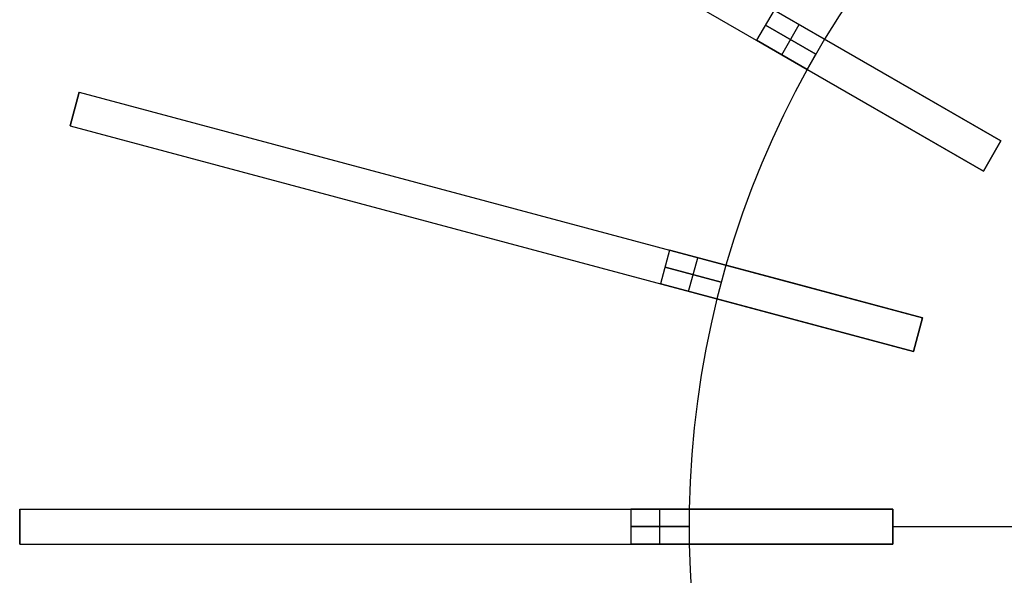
# Model space of a CAD drawing. Header units: millimetres. Extents: x 175 to 1285, y -2355 to -1245.
# Tile 6 of 20: x 175 to 513, y -1817 to -1626. Entities that reach past the tile are written whole.
import ezdxf

# ---------------------------------------------------------------- set-up
doc = ezdxf.new("R2010")
doc.units = ezdxf.units.MM

msp = doc.modelspace()

# ---------------------------------------------------------------- linework, layer by layer
for points in [[(252.36, -1517.3), (512.16, -1667.3)], [(246.36, -1527.7), (506.16, -1677.7)], [(495.99, -1574.47), (489.96, -1580.9), (484.04, -1587.56), (478.25, -1594.46), (472.6, -1601.58), (467.09, -1608.94), (461.75, -1616.52), (456.58, -1624.32), (451.59, -1632.33)], [(495.99, -1574.47), (489.96, -1580.9), (484.04, -1587.56), (478.25, -1594.46), (472.6, -1601.58), (467.09, -1608.94), (461.75, -1616.52), (456.58, -1624.32), (451.59, -1632.33)], [(495.99, -1574.47), (489.96, -1580.9), (484.04, -1587.56), (478.25, -1594.46), (472.6, -1601.58), (467.09, -1608.94), (461.75, -1616.52), (456.58, -1624.32), (451.59, -1632.33)], [(495.99, -1574.47), (489.96, -1580.9), (484.04, -1587.56), (478.25, -1594.46), (472.6, -1601.58), (467.09, -1608.94), (461.75, -1616.52), (456.58, -1624.32), (451.59, -1632.33)], [(495.99, -1574.47), (489.96, -1580.9), (484.04, -1587.56), (478.25, -1594.46), (472.6, -1601.58), (467.09, -1608.94), (461.75, -1616.52), (456.58, -1624.32), (451.59, -1632.33)], [(495.99, -1574.47), (489.96, -1580.9), (484.04, -1587.56), (478.25, -1594.46), (472.6, -1601.58), (467.09, -1608.94), (461.75, -1616.52), (456.58, -1624.32), (451.59, -1632.33)], [(434.22, -1622.3), (428.22, -1632.7)], [(434.22, -1622.3), (428.22, -1632.7)], [(451.54, -1632.3), (434.22, -1622.3)], [(434.22, -1622.3), (451.54, -1632.3)], [(436.88, -1637.7), (442.88, -1627.3)], [(436.88, -1637.7), (442.88, -1627.3)], [(431.22, -1627.5), (448.54, -1637.5)], [(448.54, -1637.5), (431.22, -1627.5)], [(428.22, -1632.7), (445.54, -1642.7)], [(445.54, -1642.7), (428.22, -1632.7)], [(451.54, -1632.3), (445.54, -1642.7)], [(451.54, -1632.3), (445.54, -1642.7)], [(468.86, -1642.3), (451.59, -1632.33)], [(451.59, -1632.33), (468.86, -1642.3)], [(468.86, -1642.3), (451.59, -1632.33)], [(451.59, -1632.33), (468.86, -1642.3)], [(445.54, -1642.7), (448.54, -1637.5)], [(445.59, -1642.72), (441.43, -1650.49), (437.44, -1658.46), (433.63, -1666.62), (430.01, -1674.96), (426.6, -1683.49), (423.4, -1692.2), (420.42, -1701.07), (417.68, -1710.1)], [(445.59, -1642.72), (441.43, -1650.49), (437.44, -1658.46), (433.63, -1666.62), (430.01, -1674.96), (426.6, -1683.49), (423.4, -1692.2), (420.42, -1701.07), (417.68, -1710.1)], [(445.59, -1642.72), (441.43, -1650.49), (437.44, -1658.46), (433.63, -1666.62), (430.01, -1674.96), (426.6, -1683.49), (423.4, -1692.2), (420.42, -1701.07), (417.68, -1710.1)], [(445.59, -1642.72), (441.43, -1650.49), (437.44, -1658.46), (433.63, -1666.62), (430.01, -1674.96), (426.6, -1683.49), (423.4, -1692.2), (420.42, -1701.07), (417.68, -1710.1)], [(445.59, -1642.72), (441.43, -1650.49), (437.44, -1658.46), (433.63, -1666.62), (430.01, -1674.96), (426.6, -1683.49), (423.4, -1692.2), (420.42, -1701.07), (417.68, -1710.1)], [(445.59, -1642.72), (441.43, -1650.49), (437.44, -1658.46), (433.63, -1666.62), (430.01, -1674.96), (426.6, -1683.49), (423.4, -1692.2), (420.42, -1701.07), (417.68, -1710.1)], [(445.59, -1642.72), (462.86, -1652.7)], [(462.86, -1652.7), (445.59, -1642.72)], [(445.59, -1642.72), (462.86, -1652.7)], [(462.86, -1652.7), (445.59, -1642.72)], [(512.16, -1667.3), (468.86, -1642.3)], [(468.86, -1642.3), (512.16, -1667.3)], [(512.16, -1667.3), (468.86, -1642.3)], [(468.86, -1642.3), (512.16, -1667.3)], [(195.46, -1650.56), (192.36, -1662.15)], [(195.46, -1650.56), (192.36, -1662.15)], [(192.36, -1662.15), (195.46, -1650.56)], [(195.46, -1650.56), (485.24, -1728.21)], [(462.86, -1652.7), (506.16, -1677.7)], [(506.16, -1677.7), (462.86, -1652.7)], [(462.86, -1652.7), (506.16, -1677.7)], [(506.16, -1677.7), (462.86, -1652.7)], [(192.36, -1662.15), (482.14, -1739.8)], [(506.16, -1677.7), (512.16, -1667.3)], [(512.16, -1667.3), (506.16, -1677.7)], [(512.16, -1667.3), (506.16, -1677.7)], [(512.16, -1667.3), (506.16, -1677.7)], [(506.16, -1677.7), (512.16, -1667.3)], [(506.16, -1677.7), (512.16, -1667.3)], [(398.31, -1704.91), (395.2, -1716.5)], [(398.31, -1704.91), (395.2, -1716.5)], [(417.63, -1710.09), (398.31, -1704.91)], [(398.31, -1704.91), (417.63, -1710.09)], [(404.86, -1719.09), (407.97, -1707.5)], [(404.86, -1719.09), (407.97, -1707.5)], [(396.76, -1710.71), (416.07, -1715.88)], [(416.07, -1715.88), (396.76, -1710.71)], [(417.63, -1710.09), (414.52, -1721.68)], [(417.63, -1710.09), (414.52, -1721.68)], [(436.95, -1715.26), (417.68, -1710.1)], [(417.68, -1710.1), (436.95, -1715.26)], [(436.95, -1715.26), (417.68, -1710.1)], [(417.68, -1710.1), (436.95, -1715.26)], [(485.24, -1728.21), (436.95, -1715.26)], [(436.95, -1715.26), (485.24, -1728.21)], [(485.24, -1728.21), (436.95, -1715.26)], [(436.95, -1715.26), (485.24, -1728.21)], [(395.2, -1716.5), (414.52, -1721.68)], [(414.52, -1721.68), (395.2, -1716.5)], [(414.57, -1721.69), (412.57, -1730.28), (410.78, -1739), (409.21, -1747.87), (407.87, -1756.87), (406.78, -1765.99), (405.95, -1775.22), (405.37, -1784.56), (405.06, -1794)], [(414.57, -1721.69), (412.57, -1730.28), (410.78, -1739), (409.21, -1747.87), (407.87, -1756.87), (406.78, -1765.99), (405.95, -1775.22), (405.37, -1784.56), (405.06, -1794)], [(414.57, -1721.69), (412.57, -1730.28), (410.78, -1739), (409.21, -1747.87), (407.87, -1756.87), (406.78, -1765.99), (405.95, -1775.22), (405.37, -1784.56), (405.06, -1794)], [(414.57, -1721.69), (412.57, -1730.28), (410.78, -1739), (409.21, -1747.87), (407.87, -1756.87), (406.78, -1765.99), (405.95, -1775.22), (405.37, -1784.56), (405.06, -1794)], [(414.57, -1721.69), (412.57, -1730.28), (410.78, -1739), (409.21, -1747.87), (407.87, -1756.87), (406.78, -1765.99), (405.95, -1775.22), (405.37, -1784.56), (405.06, -1794)], [(414.57, -1721.69), (412.57, -1730.28), (410.78, -1739), (409.21, -1747.87), (407.87, -1756.87), (406.78, -1765.99), (405.95, -1775.22), (405.37, -1784.56), (405.06, -1794)], [(414.57, -1721.69), (433.84, -1726.86)], [(433.84, -1726.86), (414.57, -1721.69)], [(414.57, -1721.69), (433.84, -1726.86)], [(433.84, -1726.86), (414.57, -1721.69)], [(433.84, -1726.86), (482.14, -1739.8)], [(482.14, -1739.8), (433.84, -1726.86)], [(433.84, -1726.86), (482.14, -1739.8)], [(482.14, -1739.8), (433.84, -1726.86)], [(482.14, -1739.8), (485.24, -1728.21)], [(485.24, -1728.21), (482.14, -1739.8)], [(485.24, -1728.21), (482.14, -1739.8)], [(485.24, -1728.21), (482.14, -1739.8)], [(482.14, -1739.8), (485.24, -1728.21)], [(175, -1794), (175, -1806)], [(175, -1794), (175, -1806)], [(175, -1806), (175, -1794)], [(175, -1794), (475, -1794)], [(405, -1794), (385, -1794)], [(385, -1794), (385, -1806)], [(385, -1794), (385, -1806)], [(385, -1794), (405, -1794)], [(395, -1806), (395, -1794)], [(395, -1806), (395, -1794)], [(405, -1794), (405, -1806)], [(405, -1794), (405, -1806)], [(425, -1794), (405.06, -1794)], [(405.06, -1794), (425, -1794)], [(425, -1794), (405.06, -1794)], [(405.06, -1794), (425, -1794)], [(475, -1794), (425, -1794)], [(425, -1794), (475, -1794)], [(475, -1794), (425, -1794)], [(425, -1794), (475, -1794)], [(475, -1806), (475, -1794)], [(475, -1794), (475, -1806)], [(475, -1794), (475, -1806)], [(475, -1794), (475, -1806)], [(475, -1806), (475, -1794)], [(385, -1800), (405, -1800)], [(405, -1800), (385, -1800)], [(475, -1800), (513.33, -1800)], [(475, -1800), (690, -1800)], [(475, -1800), (513.33, -1800)], [(475, -1800), (690, -1800)], [(175, -1806), (475, -1806)], [(385, -1806), (405, -1806)], [(405, -1806), (385, -1806)], [(405.06, -1806), (405.34, -1814.81), (405.87, -1823.7), (406.65, -1832.67), (407.69, -1841.71), (408.99, -1850.8), (410.58, -1859.94), (412.43, -1869.11), (414.57, -1878.31)], [(405.06, -1806), (405.34, -1814.81), (405.87, -1823.7), (406.65, -1832.67), (407.69, -1841.71), (408.99, -1850.8), (410.58, -1859.94), (412.43, -1869.11), (414.57, -1878.31)], [(405.06, -1806), (425, -1806)], [(425, -1806), (405.06, -1806)], [(405.06, -1806), (405.34, -1814.81), (405.87, -1823.7), (406.65, -1832.67), (407.69, -1841.71), (408.99, -1850.8), (410.58, -1859.94), (412.43, -1869.11), (414.57, -1878.31)], [(405.06, -1806), (405.34, -1814.81), (405.87, -1823.7), (406.65, -1832.67), (407.69, -1841.71), (408.99, -1850.8), (410.58, -1859.94), (412.43, -1869.11), (414.57, -1878.31)], [(405.06, -1806), (425, -1806)], [(425, -1806), (405.06, -1806)], [(405.06, -1806), (405.34, -1814.81), (405.87, -1823.7), (406.65, -1832.67), (407.69, -1841.71), (408.99, -1850.8), (410.58, -1859.94), (412.43, -1869.11), (414.57, -1878.31)], [(405.06, -1806), (405.34, -1814.81), (405.87, -1823.7), (406.65, -1832.67), (407.69, -1841.71), (408.99, -1850.8), (410.58, -1859.94), (412.43, -1869.11), (414.57, -1878.31)], [(425, -1806), (475, -1806)], [(475, -1806), (425, -1806)], [(425, -1806), (475, -1806)], [(475, -1806), (425, -1806)]]:
    msp.add_lwpolyline(points)
at = {"extrusion": (0.5, 0.866025, 4.73223e-16)}
msp.add_lwpolyline([(-977.2, -140.01), (-977.32, -132.84), (-977.69, -125.67), (-978.3, -118.53), (-979.15, -111.41), (-980.25, -104.32), (-981.59, -97.28), (-983.17, -90.28), (-984.99, -83.35), (-987.04, -76.48), (-989.32, -69.68), (-991.84, -62.97), (-994.58, -56.34), (-997.55, -49.81), (-1000.74, -43.39), (-1004.15, -37.08), (-1007.77, -30.89), (-1011.6, -24.83), (-1015.63, -18.9), (-1019.87, -13.12), (-1024.3, -7.48), (-1028.92, -1.99), (-1033.72, 3.33), (-1038.71, 8.49), (-1043.86, 13.47), (-1049.19, 18.27), (-1054.67, 22.89), (-1060.31, 27.32), (-1066.1, 31.56), (-1072.02, 35.59), (-1078.09, 39.42), (-1084.28, 43.04), (-1090.58, 46.45), (-1097.01, 49.64), (-1103.53, 52.61), (-1110.16, 55.35), (-1116.87, 57.87), (-1123.67, 60.16), (-1130.54, 62.21), (-1137.48, 64.02), (-1144.47, 65.6), (-1151.52, 66.94), (-1158.6, 68.04), (-1165.72, 68.89), (-1172.87, 69.51), (-1180.03, 69.87), (-1187.2, 69.99)], dxfattribs=at)
at = {"extrusion": (0.5, 0.866025, 2.53488e-16)}
msp.add_lwpolyline([(-1187.2, -494.01), (-1180.03, -493.88), (-1172.87, -493.52), (-1165.72, -492.9), (-1158.6, -492.05), (-1151.52, -490.95), (-1144.47, -489.61), (-1137.48, -488.03), (-1130.54, -486.22), (-1123.67, -484.17), (-1116.87, -481.88), (-1110.16, -479.36), (-1103.53, -476.62), (-1097.01, -473.65), (-1090.58, -470.46), (-1084.28, -467.05), (-1078.09, -463.43), (-1072.02, -459.6), (-1066.1, -455.57), (-1060.31, -451.33), (-1054.67, -446.9), (-1049.19, -442.28), (-1043.86, -437.48), (-1038.71, -432.5), (-1033.72, -427.34), (-1028.92, -422.02), (-1024.3, -416.53), (-1019.87, -410.89), (-1015.63, -405.11), (-1011.6, -399.18), (-1007.77, -393.12), (-1004.15, -386.93), (-1000.74, -380.62), (-997.55, -374.2), (-994.58, -367.67), (-991.84, -361.04), (-989.32, -354.33), (-987.04, -347.53), (-984.99, -340.66), (-983.17, -333.73), (-981.59, -326.73), (-980.25, -319.69), (-979.15, -312.6), (-978.3, -305.48), (-977.69, -298.34), (-977.32, -291.17), (-977.2, -284.01)], dxfattribs=at)
at = {"extrusion": (0.5, 0.866025, 8.60757e-16)}
msp.add_lwpolyline([(-977.2, -140.01), (-977.32, -132.84), (-977.69, -125.67), (-978.3, -118.53), (-979.15, -111.41), (-980.25, -104.32), (-981.59, -97.28), (-983.17, -90.28), (-984.99, -83.35), (-987.04, -76.48), (-989.32, -69.68), (-991.84, -62.97), (-994.58, -56.34), (-997.55, -49.81), (-1000.74, -43.39), (-1004.15, -37.08), (-1007.77, -30.89), (-1011.6, -24.83), (-1015.63, -18.9), (-1019.87, -13.12), (-1024.3, -7.48), (-1028.92, -1.99), (-1033.72, 3.33), (-1038.71, 8.49), (-1043.86, 13.47), (-1049.19, 18.27), (-1054.67, 22.89), (-1060.31, 27.32), (-1066.1, 31.56), (-1072.02, 35.59), (-1078.09, 39.42), (-1084.28, 43.04), (-1090.58, 46.45), (-1097.01, 49.64), (-1103.53, 52.61), (-1110.16, 55.35), (-1116.87, 57.87), (-1123.67, 60.16), (-1130.54, 62.21), (-1137.48, 64.02), (-1144.47, 65.6), (-1151.52, 66.94), (-1158.6, 68.04), (-1165.72, 68.89), (-1172.87, 69.51), (-1180.03, 69.87), (-1187.2, 69.99)], dxfattribs=at)
at = {"extrusion": (0.5, 0.866025, -9.93561e-15)}
msp.add_lwpolyline([(-1187.2, -494.01), (-1180.03, -493.88), (-1172.87, -493.52), (-1165.72, -492.9), (-1158.6, -492.05), (-1151.52, -490.95), (-1144.47, -489.61), (-1137.48, -488.03), (-1130.54, -486.22), (-1123.67, -484.17), (-1116.87, -481.88), (-1110.16, -479.36), (-1103.53, -476.62), (-1097.01, -473.65), (-1090.58, -470.46), (-1084.28, -467.05), (-1078.09, -463.43), (-1072.02, -459.6), (-1066.1, -455.57), (-1060.31, -451.33), (-1054.67, -446.9), (-1049.19, -442.28), (-1043.86, -437.48), (-1038.71, -432.5), (-1033.72, -427.34), (-1028.92, -422.02), (-1024.3, -416.53), (-1019.87, -410.89), (-1015.63, -405.11), (-1011.6, -399.18), (-1007.77, -393.12), (-1004.15, -386.93), (-1000.74, -380.62), (-997.55, -374.2), (-994.58, -367.67), (-991.84, -361.04), (-989.32, -354.33), (-987.04, -347.53), (-984.99, -340.66), (-983.17, -333.73), (-981.59, -326.73), (-980.25, -319.69), (-979.15, -312.6), (-978.3, -305.48), (-977.69, -298.34), (-977.32, -291.17), (-977.2, -284.01)], dxfattribs=at)
at = {"extrusion": (0.5, 0.866025, -3.94893e-15)}
msp.add_lwpolyline([(-1277.2, -0.01), (-1277.16, 2.38), (-1277.04, 4.77), (-1276.83, 7.15), (-1276.55, 9.53), (-1276.18, 11.89), (-1275.73, 14.24), (-1275.21, 16.57), (-1274.6, 18.88), (-1273.92, 21.17), (-1273.16, 23.44), (-1272.32, 25.67), (-1271.4, 27.88), (-1270.41, 30.06), (-1269.35, 32.2), (-1268.21, 34.3), (-1267.01, 36.37), (-1265.73, 38.39), (-1264.39, 40.36), (-1262.97, 42.29), (-1261.5, 44.17), (-1259.96, 46), (-1258.36, 47.77), (-1256.7, 49.49), (-1254.98, 51.15), (-1253.2, 52.75), (-1251.37, 54.29), (-1249.5, 55.77), (-1247.57, 57.18), (-1245.59, 58.53), (-1243.57, 59.8), (-1241.51, 61.01), (-1239.4, 62.15), (-1237.26, 63.21), (-1235.09, 64.2), (-1232.88, 65.11), (-1230.64, 65.95), (-1228.37, 66.72), (-1226.08, 67.4), (-1223.77, 68), (-1221.44, 68.53), (-1219.09, 68.98), (-1216.73, 69.34), (-1214.36, 69.63), (-1211.98, 69.83), (-1209.59, 69.95), (-1207.2, 69.99)], dxfattribs=at)
at = {"extrusion": (0.5, 0.866025, 3.27677e-15)}
msp.add_lwpolyline([(-1277.2, -424.01), (-1277.16, -426.39), (-1277.04, -428.78), (-1276.83, -431.16), (-1276.55, -433.54), (-1276.18, -435.9), (-1275.73, -438.25), (-1275.21, -440.58), (-1274.6, -442.89), (-1273.92, -445.18), (-1273.16, -447.45), (-1272.32, -449.68), (-1271.4, -451.89), (-1270.41, -454.07), (-1269.35, -456.21), (-1268.21, -458.31), (-1267.01, -460.38), (-1265.73, -462.4), (-1264.39, -464.37), (-1262.97, -466.3), (-1261.5, -468.18), (-1259.96, -470.01), (-1258.36, -471.78), (-1256.7, -473.5), (-1254.98, -475.16), (-1253.2, -476.76), (-1251.37, -478.3), (-1249.5, -479.78), (-1247.57, -481.19), (-1245.59, -482.54), (-1243.57, -483.81), (-1241.51, -485.02), (-1239.4, -486.16), (-1237.26, -487.22), (-1235.09, -488.21), (-1232.88, -489.12), (-1230.64, -489.96), (-1228.37, -490.73), (-1226.08, -491.41), (-1223.77, -492.01), (-1221.44, -492.54), (-1219.09, -492.99), (-1216.73, -493.35), (-1214.36, -493.64), (-1211.98, -493.84), (-1209.59, -493.96), (-1207.2, -494.01)], dxfattribs=at)
at = {"extrusion": (1, 0, 0)}
for points in [[(-1632.33, -424.01), (-1632.33, -412.01)], [(-1632.33, -12.01), (-1632.33, -0.01)], [(-1642.72, -424.01), (-1642.72, -412.01)], [(-1642.72, -12.01), (-1642.72, -0.01)], [(-1650.56, -140.01), (-1650.56, -284.01)], [(-1656.36, -284.01), (-1656.36, -140.01)], [(-1662.15, -284.01), (-1662.15, -140.01)], [(-1667.3, -412.01), (-1667.3, -12.01)], [(-1672.5, -12.01), (-1672.5, -412.01)], [(-1677.7, -12.01), (-1677.7, -412.01)], [(-1689.38, 61.24), (-1689.38, -485.25)], [(-1700.97, 61.24), (-1700.97, -485.25)], [(-1710.1, -424.01), (-1710.1, -412.01)], [(-1710.1, -12.01), (-1710.1, -0.01)], [(-1721.69, -424.01), (-1721.69, -412.01)], [(-1721.69, -12.01), (-1721.69, -0.01)], [(-1728.21, -412.01), (-1728.21, -12.01)], [(-1734, -12.01), (-1734, -412.01)], [(-1739.8, -12.01), (-1739.8, -412.01)], [(-1794, -140.01), (-1794, -284.01)], [(-1794, 61.24), (-1794, -485.25)], [(-1794, -424.01), (-1794, -412.01)], [(-1794, -12.01), (-1794, -0.01)], [(-1794, -412.01), (-1794, -12.01)], [(-1800, -284.01), (-1800, -140.01)], [(-1800, -12.01), (-1800, -412.01)], [(-1800, -424.02), (-1800, -412)], [(-1806, -284.01), (-1806, -140.01)], [(-1806, 61.24), (-1806, -485.25)], [(-1806, -424.01), (-1806, -412.01)], [(-1806, -12.01), (-1806, -0.01)], [(-1806, -12.01), (-1806, -412.01)]]:
    msp.add_lwpolyline(points, dxfattribs=at)
at = {"extrusion": (0.5, 0.866025, 3.12842e-15)}
msp.add_lwpolyline([(-1207.2, 69.99), (-1209.59, 69.95), (-1211.98, 69.83), (-1214.36, 69.63), (-1216.73, 69.34), (-1219.09, 68.98), (-1221.44, 68.53), (-1223.77, 68), (-1226.08, 67.4), (-1228.37, 66.72), (-1230.64, 65.95), (-1232.88, 65.11), (-1235.09, 64.2), (-1237.26, 63.21), (-1239.4, 62.15), (-1241.51, 61.01), (-1243.57, 59.8), (-1245.59, 58.53), (-1247.57, 57.18), (-1249.5, 55.77), (-1251.37, 54.29), (-1253.2, 52.75), (-1254.98, 51.15), (-1256.7, 49.49), (-1258.36, 47.77), (-1259.96, 46), (-1261.5, 44.17), (-1262.97, 42.29), (-1264.39, 40.36), (-1265.73, 38.39), (-1267.01, 36.37), (-1268.21, 34.3), (-1269.35, 32.2), (-1270.41, 30.06), (-1271.4, 27.88), (-1272.32, 25.67), (-1273.16, 23.44), (-1273.92, 21.17), (-1274.6, 18.88), (-1275.21, 16.57), (-1275.73, 14.24), (-1276.18, 11.89), (-1276.55, 9.53), (-1276.83, 7.15), (-1277.04, 4.77), (-1277.16, 2.38), (-1277.2, -0.01)], dxfattribs=at)
at = {"extrusion": (0.5, 0.866025, 2.1385e-15)}
msp.add_lwpolyline([(-1277.2, -424.01), (-1277.16, -426.39), (-1277.04, -428.78), (-1276.83, -431.16), (-1276.55, -433.54), (-1276.18, -435.9), (-1275.73, -438.25), (-1275.21, -440.58), (-1274.6, -442.89), (-1273.92, -445.18), (-1273.16, -447.45), (-1272.32, -449.68), (-1271.4, -451.89), (-1270.41, -454.07), (-1269.35, -456.21), (-1268.21, -458.31), (-1267.01, -460.38), (-1265.73, -462.4), (-1264.39, -464.37), (-1262.97, -466.3), (-1261.5, -468.18), (-1259.96, -470.01), (-1258.36, -471.78), (-1256.7, -473.5), (-1254.98, -475.16), (-1253.2, -476.76), (-1251.37, -478.3), (-1249.5, -479.78), (-1247.57, -481.19), (-1245.59, -482.54), (-1243.57, -483.81), (-1241.51, -485.02), (-1239.4, -486.16), (-1237.26, -487.22), (-1235.09, -488.21), (-1232.88, -489.12), (-1230.64, -489.96), (-1228.37, -490.73), (-1226.08, -491.41), (-1223.77, -492.01), (-1221.44, -492.54), (-1219.09, -492.99), (-1216.73, -493.35), (-1214.36, -493.64), (-1211.98, -493.84), (-1209.59, -493.96), (-1207.2, -494.01)], dxfattribs=at)
at = {"extrusion": (0.5, 0.866025, -1.8179e-15)}
msp.add_lwpolyline([(-1207.2, 69.99), (-1209.59, 69.95), (-1211.98, 69.83), (-1214.36, 69.63), (-1216.73, 69.34), (-1219.09, 68.98), (-1221.44, 68.53), (-1223.77, 68), (-1226.08, 67.4), (-1228.37, 66.72), (-1230.64, 65.95), (-1232.88, 65.11), (-1235.09, 64.2), (-1237.26, 63.21), (-1239.4, 62.15), (-1241.51, 61.01), (-1243.57, 59.8), (-1245.59, 58.53), (-1247.57, 57.18), (-1249.5, 55.77), (-1251.37, 54.29), (-1253.2, 52.75), (-1254.98, 51.15), (-1256.7, 49.49), (-1258.36, 47.77), (-1259.96, 46), (-1261.5, 44.17), (-1262.97, 42.29), (-1264.39, 40.36), (-1265.73, 38.39), (-1267.01, 36.37), (-1268.21, 34.3), (-1269.35, 32.2), (-1270.41, 30.06), (-1271.4, 27.88), (-1272.32, 25.67), (-1273.16, 23.44), (-1273.92, 21.17), (-1274.6, 18.88), (-1275.21, 16.57), (-1275.73, 14.24), (-1276.18, 11.89), (-1276.55, 9.53), (-1276.83, 7.15), (-1277.04, 4.77), (-1277.16, 2.38), (-1277.2, -0.01)], dxfattribs=at)
at = {"extrusion": (0.5, 0.866025, -5.45128e-16)}
msp.add_lwpolyline([(-1277.2, -424.01), (-1277.16, -426.39), (-1277.04, -428.78), (-1276.83, -431.16), (-1276.55, -433.54), (-1276.18, -435.9), (-1275.73, -438.25), (-1275.21, -440.58), (-1274.6, -442.89), (-1273.92, -445.18), (-1273.16, -447.45), (-1272.32, -449.68), (-1271.4, -451.89), (-1270.41, -454.07), (-1269.35, -456.21), (-1268.21, -458.31), (-1267.01, -460.38), (-1265.73, -462.4), (-1264.39, -464.37), (-1262.97, -466.3), (-1261.5, -468.18), (-1259.96, -470.01), (-1258.36, -471.78), (-1256.7, -473.5), (-1254.98, -475.16), (-1253.2, -476.76), (-1251.37, -478.3), (-1249.5, -479.78), (-1247.57, -481.19), (-1245.59, -482.54), (-1243.57, -483.81), (-1241.51, -485.02), (-1239.4, -486.16), (-1237.26, -487.22), (-1235.09, -488.21), (-1232.88, -489.12), (-1230.64, -489.96), (-1228.37, -490.73), (-1226.08, -491.41), (-1223.77, -492.01), (-1221.44, -492.54), (-1219.09, -492.99), (-1216.73, -493.35), (-1214.36, -493.64), (-1211.98, -493.84), (-1209.59, -493.96), (-1207.2, -494.01)], dxfattribs=at)
at = {"extrusion": (0.258819, 0.965926, -3.6262e-15)}
msp.add_lwpolyline([(-826, 69.99), (-818.83, 69.87), (-811.67, 69.51), (-804.52, 68.89), (-797.41, 68.04), (-790.32, 66.94), (-783.27, 65.6), (-776.28, 64.02), (-769.34, 62.21), (-762.47, 60.16), (-755.68, 57.87), (-748.96, 55.35), (-742.34, 52.61), (-735.81, 49.64), (-729.39, 46.45), (-723.08, 43.04), (-716.89, 39.42), (-710.83, 35.59), (-704.9, 31.56), (-699.11, 27.32), (-693.47, 22.89), (-687.99, 18.27), (-682.66, 13.47), (-677.51, 8.49), (-672.52, 3.33), (-667.72, -1.99), (-663.1, -7.48), (-658.67, -13.12), (-654.44, -18.9), (-650.4, -24.83), (-646.57, -30.89), (-642.95, -37.08), (-639.54, -43.39), (-636.35, -49.81), (-633.39, -56.34), (-630.64, -62.97), (-628.13, -69.68), (-625.84, -76.48), (-623.79, -83.35), (-621.97, -90.28), (-620.39, -97.28), (-619.05, -104.32), (-617.96, -111.41), (-617.1, -118.53), (-616.49, -125.67), (-616.12, -132.84), (-616, -140.01)], dxfattribs=at)
at = {"extrusion": (0.258819, 0.965926, 3.56552e-15)}
msp.add_lwpolyline([(-616, -284.01), (-616.12, -291.17), (-616.49, -298.34), (-617.1, -305.48), (-617.96, -312.6), (-619.05, -319.69), (-620.39, -326.73), (-621.97, -333.73), (-623.79, -340.66), (-625.84, -347.53), (-628.13, -354.33), (-630.64, -361.04), (-633.39, -367.67), (-636.35, -374.2), (-639.54, -380.62), (-642.95, -386.93), (-646.57, -393.12), (-650.4, -399.18), (-654.44, -405.11), (-658.67, -410.89), (-663.1, -416.53), (-667.72, -422.02), (-672.52, -427.34), (-677.51, -432.5), (-682.66, -437.48), (-687.99, -442.28), (-693.47, -446.9), (-699.11, -451.33), (-704.9, -455.57), (-710.83, -459.6), (-716.89, -463.43), (-723.08, -467.05), (-729.39, -470.46), (-735.81, -473.65), (-742.34, -476.62), (-748.96, -479.36), (-755.68, -481.88), (-762.47, -484.17), (-769.34, -486.22), (-776.28, -488.03), (-783.27, -489.61), (-790.32, -490.95), (-797.41, -492.05), (-804.52, -492.9), (-811.67, -493.52), (-818.83, -493.88), (-826, -494.01)], dxfattribs=at)
at = {"extrusion": (0.258819, 0.965926, 9.02476e-16)}
msp.add_lwpolyline([(-616, -140.01), (-616.12, -132.84), (-616.49, -125.67), (-617.1, -118.53), (-617.96, -111.41), (-619.05, -104.32), (-620.39, -97.28), (-621.97, -90.28), (-623.79, -83.35), (-625.84, -76.48), (-628.13, -69.68), (-630.64, -62.97), (-633.39, -56.34), (-636.35, -49.81), (-639.54, -43.39), (-642.95, -37.08), (-646.57, -30.89), (-650.4, -24.83), (-654.44, -18.9), (-658.67, -13.12), (-663.1, -7.48), (-667.72, -1.99), (-672.52, 3.33), (-677.51, 8.49), (-682.66, 13.47), (-687.99, 18.27), (-693.47, 22.89), (-699.11, 27.32), (-704.9, 31.56), (-710.83, 35.59), (-716.89, 39.42), (-723.08, 43.04), (-729.39, 46.45), (-735.81, 49.64), (-742.34, 52.61), (-748.96, 55.35), (-755.68, 57.87), (-762.47, 60.16), (-769.34, 62.21), (-776.28, 64.02), (-783.27, 65.6), (-790.32, 66.94), (-797.41, 68.04), (-804.52, 68.89), (-811.67, 69.51), (-818.83, 69.87), (-826, 69.99)], dxfattribs=at)
at = {"extrusion": (0.258819, 0.965926, -7.45038e-16)}
msp.add_lwpolyline([(-826, -494.01), (-818.83, -493.88), (-811.67, -493.52), (-804.52, -492.9), (-797.41, -492.05), (-790.32, -490.95), (-783.27, -489.61), (-776.28, -488.03), (-769.34, -486.22), (-762.47, -484.17), (-755.68, -481.88), (-748.96, -479.36), (-742.34, -476.62), (-735.81, -473.65), (-729.39, -470.46), (-723.08, -467.05), (-716.89, -463.43), (-710.83, -459.6), (-704.9, -455.57), (-699.11, -451.33), (-693.47, -446.9), (-687.99, -442.28), (-682.66, -437.48), (-677.51, -432.5), (-672.52, -427.34), (-667.72, -422.02), (-663.1, -416.53), (-658.67, -410.89), (-654.44, -405.11), (-650.4, -399.18), (-646.57, -393.12), (-642.95, -386.93), (-639.54, -380.62), (-636.35, -374.2), (-633.39, -367.67), (-630.64, -361.04), (-628.13, -354.33), (-625.84, -347.53), (-623.79, -340.66), (-621.97, -333.73), (-620.39, -326.73), (-619.05, -319.69), (-617.96, -312.6), (-617.1, -305.48), (-616.49, -298.34), (-616.12, -291.17), (-616, -284.01)], dxfattribs=at)
at = {"extrusion": (0.258819, 0.965926, -3.10175e-15)}
msp.add_lwpolyline([(-616, -140.01), (-616.12, -132.84), (-616.49, -125.67), (-617.1, -118.53), (-617.96, -111.41), (-619.05, -104.32), (-620.39, -97.28), (-621.97, -90.28), (-623.79, -83.35), (-625.84, -76.48), (-628.13, -69.68), (-630.64, -62.97), (-633.39, -56.34), (-636.35, -49.81), (-639.54, -43.39), (-642.95, -37.08), (-646.57, -30.89), (-650.4, -24.83), (-654.44, -18.9), (-658.67, -13.12), (-663.1, -7.48), (-667.72, -1.99), (-672.52, 3.33), (-677.51, 8.49), (-682.66, 13.47), (-687.99, 18.27), (-693.47, 22.89), (-699.11, 27.32), (-704.9, 31.56), (-710.83, 35.59), (-716.89, 39.42), (-723.08, 43.04), (-729.39, 46.45), (-735.81, 49.64), (-742.34, 52.61), (-748.96, 55.35), (-755.68, 57.87), (-762.47, 60.16), (-769.34, 62.21), (-776.28, 64.02), (-783.27, 65.6), (-790.32, 66.94), (-797.41, 68.04), (-804.52, 68.89), (-811.67, 69.51), (-818.83, 69.87), (-826, 69.99)], dxfattribs=at)
at = {"extrusion": (0.258819, 0.965926, 1.08957e-15)}
msp.add_lwpolyline([(-826, -494.01), (-818.83, -493.88), (-811.67, -493.52), (-804.52, -492.9), (-797.41, -492.05), (-790.32, -490.95), (-783.27, -489.61), (-776.28, -488.03), (-769.34, -486.22), (-762.47, -484.17), (-755.68, -481.88), (-748.96, -479.36), (-742.34, -476.62), (-735.81, -473.65), (-729.39, -470.46), (-723.08, -467.05), (-716.89, -463.43), (-710.83, -459.6), (-704.9, -455.57), (-699.11, -451.33), (-693.47, -446.9), (-687.99, -442.28), (-682.66, -437.48), (-677.51, -432.5), (-672.52, -427.34), (-667.72, -422.02), (-663.1, -416.53), (-658.67, -410.89), (-654.44, -405.11), (-650.4, -399.18), (-646.57, -393.12), (-642.95, -386.93), (-639.54, -380.62), (-636.35, -374.2), (-633.39, -367.67), (-630.64, -361.04), (-628.13, -354.33), (-625.84, -347.53), (-623.79, -340.66), (-621.97, -333.73), (-620.39, -326.73), (-619.05, -319.69), (-617.96, -312.6), (-617.1, -305.48), (-616.49, -298.34), (-616.12, -291.17), (-616, -284.01)], dxfattribs=at)
at = {"extrusion": (0.258819, 0.965926, -1.88246e-14)}
msp.add_lwpolyline([(-916, -0.01), (-915.96, 2.38), (-915.84, 4.77), (-915.63, 7.15), (-915.35, 9.53), (-914.98, 11.89), (-914.54, 14.24), (-914.01, 16.57), (-913.4, 18.88), (-912.72, 21.17), (-911.96, 23.44), (-911.12, 25.67), (-910.2, 27.88), (-909.22, 30.06), (-908.15, 32.2), (-907.02, 34.3), (-905.81, 36.37), (-904.53, 38.39), (-903.19, 40.36), (-901.78, 42.29), (-900.3, 44.17), (-898.76, 46), (-897.16, 47.77), (-895.5, 49.49), (-893.78, 51.15), (-892, 52.75), (-890.18, 54.29), (-888.3, 55.77), (-886.37, 57.18), (-884.39, 58.53), (-882.37, 59.8), (-880.31, 61.01), (-878.2, 62.15), (-876.06, 63.21), (-873.89, 64.2), (-871.68, 65.11), (-869.44, 65.95), (-867.18, 66.72), (-864.89, 67.4), (-862.57, 68), (-860.24, 68.53), (-857.89, 68.98), (-855.53, 69.34), (-853.16, 69.63), (-850.78, 69.83), (-848.39, 69.95), (-846, 69.99)], dxfattribs=at)
at = {"extrusion": (0.258819, 0.965926, 2.07201e-14)}
msp.add_lwpolyline([(-916, -424.01), (-915.96, -426.39), (-915.84, -428.78), (-915.63, -431.16), (-915.35, -433.54), (-914.98, -435.9), (-914.54, -438.25), (-914.01, -440.58), (-913.4, -442.89), (-912.72, -445.18), (-911.96, -447.45), (-911.12, -449.68), (-910.2, -451.89), (-909.22, -454.07), (-908.15, -456.21), (-907.02, -458.31), (-905.81, -460.38), (-904.53, -462.4), (-903.19, -464.37), (-901.78, -466.3), (-900.3, -468.18), (-898.76, -470.01), (-897.16, -471.78), (-895.5, -473.5), (-893.78, -475.16), (-892, -476.76), (-890.18, -478.3), (-888.3, -479.78), (-886.37, -481.19), (-884.39, -482.54), (-882.37, -483.81), (-880.31, -485.02), (-878.2, -486.16), (-876.06, -487.22), (-873.89, -488.21), (-871.68, -489.12), (-869.44, -489.96), (-867.18, -490.73), (-864.89, -491.41), (-862.57, -492.01), (-860.24, -492.54), (-857.89, -492.99), (-855.53, -493.35), (-853.16, -493.64), (-850.78, -493.84), (-848.39, -493.96), (-846, -494.01)], dxfattribs=at)
at = {"extrusion": (0.258819, 0.965926, -1.3251e-15)}
msp.add_lwpolyline([(-846, 69.99), (-848.39, 69.95), (-850.78, 69.83), (-853.16, 69.63), (-855.53, 69.34), (-857.89, 68.98), (-860.24, 68.53), (-862.57, 68), (-864.89, 67.4), (-867.18, 66.72), (-869.44, 65.95), (-871.68, 65.11), (-873.89, 64.2), (-876.06, 63.21), (-878.2, 62.15), (-880.31, 61.01), (-882.37, 59.8), (-884.39, 58.53), (-886.37, 57.18), (-888.3, 55.77), (-890.18, 54.29), (-892, 52.75), (-893.78, 51.15), (-895.5, 49.49), (-897.16, 47.77), (-898.76, 46), (-900.3, 44.17), (-901.78, 42.29), (-903.19, 40.36), (-904.53, 38.39), (-905.81, 36.37), (-907.02, 34.3), (-908.15, 32.2), (-909.22, 30.06), (-910.2, 27.88), (-911.12, 25.67), (-911.96, 23.44), (-912.72, 21.17), (-913.4, 18.88), (-914.01, 16.57), (-914.54, 14.24), (-914.98, 11.89), (-915.35, 9.53), (-915.63, 7.15), (-915.84, 4.77), (-915.96, 2.38), (-916, -0.01)], dxfattribs=at)
at = {"extrusion": (0.258819, 0.965926, 4.3627e-16)}
msp.add_lwpolyline([(-916, -424.01), (-915.96, -426.39), (-915.84, -428.78), (-915.63, -431.16), (-915.35, -433.54), (-914.98, -435.9), (-914.54, -438.25), (-914.01, -440.58), (-913.4, -442.89), (-912.72, -445.18), (-911.96, -447.45), (-911.12, -449.68), (-910.2, -451.89), (-909.22, -454.07), (-908.15, -456.21), (-907.02, -458.31), (-905.81, -460.38), (-904.53, -462.4), (-903.19, -464.37), (-901.78, -466.3), (-900.3, -468.18), (-898.76, -470.01), (-897.16, -471.78), (-895.5, -473.5), (-893.78, -475.16), (-892, -476.76), (-890.18, -478.3), (-888.3, -479.78), (-886.37, -481.19), (-884.39, -482.54), (-882.37, -483.81), (-880.31, -485.02), (-878.2, -486.16), (-876.06, -487.22), (-873.89, -488.21), (-871.68, -489.12), (-869.44, -489.96), (-867.18, -490.73), (-864.89, -491.41), (-862.57, -492.01), (-860.24, -492.54), (-857.89, -492.99), (-855.53, -493.35), (-853.16, -493.64), (-850.78, -493.84), (-848.39, -493.96), (-846, -494.01)], dxfattribs=at)
at = {"extrusion": (0.258819, 0.965926, -4.78246e-15)}
msp.add_lwpolyline([(-846, 69.99), (-848.39, 69.95), (-850.78, 69.83), (-853.16, 69.63), (-855.53, 69.34), (-857.89, 68.98), (-860.24, 68.53), (-862.57, 68), (-864.89, 67.4), (-867.18, 66.72), (-869.44, 65.95), (-871.68, 65.11), (-873.89, 64.2), (-876.06, 63.21), (-878.2, 62.15), (-880.31, 61.01), (-882.37, 59.8), (-884.39, 58.53), (-886.37, 57.18), (-888.3, 55.77), (-890.18, 54.29), (-892, 52.75), (-893.78, 51.15), (-895.5, 49.49), (-897.16, 47.77), (-898.76, 46), (-900.3, 44.17), (-901.78, 42.29), (-903.19, 40.36), (-904.53, 38.39), (-905.81, 36.37), (-907.02, 34.3), (-908.15, 32.2), (-909.22, 30.06), (-910.2, 27.88), (-911.12, 25.67), (-911.96, 23.44), (-912.72, 21.17), (-913.4, 18.88), (-914.01, 16.57), (-914.54, 14.24), (-914.98, 11.89), (-915.35, 9.53), (-915.63, 7.15), (-915.84, 4.77), (-915.96, 2.38), (-916, -0.01)], dxfattribs=at)
at = {"extrusion": (0.258819, 0.965926, 1.87527e-14)}
msp.add_lwpolyline([(-916, -424.01), (-915.96, -426.39), (-915.84, -428.78), (-915.63, -431.16), (-915.35, -433.54), (-914.98, -435.9), (-914.54, -438.25), (-914.01, -440.58), (-913.4, -442.89), (-912.72, -445.18), (-911.96, -447.45), (-911.12, -449.68), (-910.2, -451.89), (-909.22, -454.07), (-908.15, -456.21), (-907.02, -458.31), (-905.81, -460.38), (-904.53, -462.4), (-903.19, -464.37), (-901.78, -466.3), (-900.3, -468.18), (-898.76, -470.01), (-897.16, -471.78), (-895.5, -473.5), (-893.78, -475.16), (-892, -476.76), (-890.18, -478.3), (-888.3, -479.78), (-886.37, -481.19), (-884.39, -482.54), (-882.37, -483.81), (-880.31, -485.02), (-878.2, -486.16), (-876.06, -487.22), (-873.89, -488.21), (-871.68, -489.12), (-869.44, -489.96), (-867.18, -490.73), (-864.89, -491.41), (-862.57, -492.01), (-860.24, -492.54), (-857.89, -492.99), (-855.53, -493.35), (-853.16, -493.64), (-850.78, -493.84), (-848.39, -493.96), (-846, -494.01)], dxfattribs=at)
at = {"extrusion": (0, 1, 0)}
for points in [[(-385, 69.99), (-377.83, 69.87), (-370.67, 69.51), (-363.52, 68.89), (-356.41, 68.04), (-349.32, 66.94), (-342.27, 65.6), (-335.28, 64.02), (-328.34, 62.21), (-321.47, 60.16), (-314.68, 57.87), (-307.96, 55.35), (-301.34, 52.61), (-294.81, 49.64), (-288.39, 46.45), (-282.08, 43.04), (-275.89, 39.42), (-269.83, 35.59), (-263.9, 31.56), (-258.11, 27.32), (-252.47, 22.89), (-246.99, 18.27), (-241.66, 13.47), (-236.51, 8.49), (-231.52, 3.33), (-226.72, -1.99), (-222.1, -7.48), (-217.67, -13.12), (-213.44, -18.9), (-209.4, -24.83), (-205.57, -30.89), (-201.95, -37.08), (-198.54, -43.39), (-195.35, -49.81), (-192.39, -56.34), (-189.64, -62.97), (-187.13, -69.68), (-184.84, -76.48), (-182.79, -83.35), (-180.97, -90.28), (-179.39, -97.28), (-178.05, -104.32), (-176.96, -111.41), (-176.1, -118.53), (-175.49, -125.67), (-175.12, -132.84), (-175, -140.01)], [(-175, -284.01), (-175.12, -291.17), (-175.49, -298.34), (-176.1, -305.48), (-176.96, -312.6), (-178.05, -319.69), (-179.39, -326.73), (-180.97, -333.73), (-182.79, -340.66), (-184.84, -347.53), (-187.13, -354.33), (-189.64, -361.04), (-192.39, -367.67), (-195.35, -374.2), (-198.54, -380.62), (-201.95, -386.93), (-205.57, -393.12), (-209.4, -399.18), (-213.44, -405.11), (-217.67, -410.89), (-222.1, -416.53), (-226.72, -422.02), (-231.52, -427.34), (-236.51, -432.5), (-241.66, -437.48), (-246.99, -442.28), (-252.47, -446.9), (-258.11, -451.33), (-263.9, -455.57), (-269.83, -459.6), (-275.89, -463.43), (-282.08, -467.05), (-288.39, -470.46), (-294.81, -473.65), (-301.34, -476.62), (-307.96, -479.36), (-314.68, -481.88), (-321.47, -484.17), (-328.34, -486.22), (-335.28, -488.03), (-342.27, -489.61), (-349.32, -490.95), (-356.41, -492.05), (-363.52, -492.9), (-370.67, -493.52), (-377.83, -493.88), (-385, -494.01)], [(-475, -0.01), (-474.96, 2.38), (-474.84, 4.77), (-474.63, 7.15), (-474.35, 9.53), (-473.98, 11.89), (-473.54, 14.24), (-473.01, 16.57), (-472.4, 18.88), (-471.72, 21.17), (-470.96, 23.44), (-470.12, 25.67), (-469.2, 27.88), (-468.22, 30.06), (-467.15, 32.2), (-466.02, 34.3), (-464.81, 36.37), (-463.53, 38.39), (-462.19, 40.36), (-460.78, 42.29), (-459.3, 44.17), (-457.76, 46), (-456.16, 47.77), (-454.5, 49.49), (-452.78, 51.15), (-451, 52.75), (-449.18, 54.29), (-447.3, 55.77), (-445.37, 57.18), (-443.39, 58.53), (-441.37, 59.8), (-439.31, 61.01), (-437.2, 62.15), (-435.06, 63.21), (-432.89, 64.2), (-430.68, 65.11), (-428.44, 65.95), (-426.18, 66.72), (-423.89, 67.4), (-421.57, 68), (-419.24, 68.53), (-416.89, 68.98), (-414.53, 69.34), (-412.16, 69.63), (-409.78, 69.83), (-407.39, 69.95), (-405, 69.99)], [(-475, -424.01), (-474.96, -426.39), (-474.84, -428.78), (-474.63, -431.16), (-474.35, -433.54), (-473.98, -435.9), (-473.54, -438.25), (-473.01, -440.58), (-472.4, -442.89), (-471.72, -445.18), (-470.96, -447.45), (-470.12, -449.68), (-469.2, -451.89), (-468.22, -454.07), (-467.15, -456.21), (-466.02, -458.31), (-464.81, -460.38), (-463.53, -462.4), (-462.19, -464.37), (-460.78, -466.3), (-459.3, -468.18), (-457.76, -470.01), (-456.16, -471.78), (-454.5, -473.5), (-452.78, -475.16), (-451, -476.76), (-449.18, -478.3), (-447.3, -479.78), (-445.37, -481.19), (-443.39, -482.54), (-441.37, -483.81), (-439.31, -485.02), (-437.2, -486.16), (-435.06, -487.22), (-432.89, -488.21), (-430.68, -489.12), (-428.44, -489.96), (-426.18, -490.73), (-423.89, -491.41), (-421.57, -492.01), (-419.24, -492.54), (-416.89, -492.99), (-414.53, -493.35), (-412.16, -493.64), (-409.78, -493.84), (-407.39, -493.96), (-405, -494.01)], [(-175, -140.01), (-175.12, -132.84), (-175.49, -125.67), (-176.1, -118.53), (-176.96, -111.41), (-178.05, -104.32), (-179.39, -97.28), (-180.97, -90.28), (-182.79, -83.35), (-184.84, -76.48), (-187.13, -69.68), (-189.64, -62.97), (-192.39, -56.34), (-195.35, -49.81), (-198.54, -43.39), (-201.95, -37.08), (-205.57, -30.89), (-209.4, -24.83), (-213.44, -18.9), (-217.67, -13.12), (-222.1, -7.48), (-226.72, -1.99), (-231.52, 3.33), (-236.51, 8.49), (-241.66, 13.47), (-246.99, 18.27), (-252.47, 22.89), (-258.11, 27.32), (-263.9, 31.56), (-269.83, 35.59), (-275.89, 39.42), (-282.08, 43.04), (-288.39, 46.45), (-294.81, 49.64), (-301.34, 52.61), (-307.96, 55.35), (-314.68, 57.87), (-321.47, 60.16), (-328.34, 62.21), (-335.28, 64.02), (-342.27, 65.6), (-349.32, 66.94), (-356.41, 68.04), (-363.52, 68.89), (-370.67, 69.51), (-377.83, 69.87), (-385, 69.99)], [(-385, -494.01), (-377.83, -493.88), (-370.67, -493.52), (-363.52, -492.9), (-356.41, -492.05), (-349.32, -490.95), (-342.27, -489.61), (-335.28, -488.03), (-328.34, -486.22), (-321.47, -484.17), (-314.68, -481.88), (-307.96, -479.36), (-301.34, -476.62), (-294.81, -473.65), (-288.39, -470.46), (-282.08, -467.05), (-275.89, -463.43), (-269.83, -459.6), (-263.9, -455.57), (-258.11, -451.33), (-252.47, -446.9), (-246.99, -442.28), (-241.66, -437.48), (-236.51, -432.5), (-231.52, -427.34), (-226.72, -422.02), (-222.1, -416.53), (-217.67, -410.89), (-213.44, -405.11), (-209.4, -399.18), (-205.57, -393.12), (-201.95, -386.93), (-198.54, -380.62), (-195.35, -374.2), (-192.39, -367.67), (-189.64, -361.04), (-187.13, -354.33), (-184.84, -347.53), (-182.79, -340.66), (-180.97, -333.73), (-179.39, -326.73), (-178.05, -319.69), (-176.96, -312.6), (-176.1, -305.48), (-175.49, -298.34), (-175.12, -291.17), (-175, -284.01)], [(-405, 69.99), (-407.39, 69.95), (-409.78, 69.83), (-412.16, 69.63), (-414.53, 69.34), (-416.89, 68.98), (-419.24, 68.53), (-421.57, 68), (-423.89, 67.4), (-426.18, 66.72), (-428.44, 65.95), (-430.68, 65.11), (-432.89, 64.2), (-435.06, 63.21), (-437.2, 62.15), (-439.31, 61.01), (-441.37, 59.8), (-443.39, 58.53), (-445.37, 57.18), (-447.3, 55.77), (-449.18, 54.29), (-451, 52.75), (-452.78, 51.15), (-454.5, 49.49), (-456.16, 47.77), (-457.76, 46), (-459.3, 44.17), (-460.78, 42.29), (-462.19, 40.36), (-463.53, 38.39), (-464.81, 36.37), (-466.02, 34.3), (-467.15, 32.2), (-468.22, 30.06), (-469.2, 27.88), (-470.12, 25.67), (-470.96, 23.44), (-471.72, 21.17), (-472.4, 18.88), (-473.01, 16.57), (-473.54, 14.24), (-473.98, 11.89), (-474.35, 9.53), (-474.63, 7.15), (-474.84, 4.77), (-474.96, 2.38), (-475, -0.01)], [(-475, -424.01), (-474.96, -426.39), (-474.84, -428.78), (-474.63, -431.16), (-474.35, -433.54), (-473.98, -435.9), (-473.54, -438.25), (-473.01, -440.58), (-472.4, -442.89), (-471.72, -445.18), (-470.96, -447.45), (-470.12, -449.68), (-469.2, -451.89), (-468.22, -454.07), (-467.15, -456.21), (-466.02, -458.31), (-464.81, -460.38), (-463.53, -462.4), (-462.19, -464.37), (-460.78, -466.3), (-459.3, -468.18), (-457.76, -470.01), (-456.16, -471.78), (-454.5, -473.5), (-452.78, -475.16), (-451, -476.76), (-449.18, -478.3), (-447.3, -479.78), (-445.37, -481.19), (-443.39, -482.54), (-441.37, -483.81), (-439.31, -485.02), (-437.2, -486.16), (-435.06, -487.22), (-432.89, -488.21), (-430.68, -489.12), (-428.44, -489.96), (-426.18, -490.73), (-423.89, -491.41), (-421.57, -492.01), (-419.24, -492.54), (-416.89, -492.99), (-414.53, -493.35), (-412.16, -493.64), (-409.78, -493.84), (-407.39, -493.96), (-405, -494.01)], [(-175, -140.01), (-175.12, -132.84), (-175.49, -125.67), (-176.1, -118.53), (-176.96, -111.41), (-178.05, -104.32), (-179.39, -97.28), (-180.97, -90.28), (-182.79, -83.35), (-184.84, -76.48), (-187.13, -69.68), (-189.64, -62.97), (-192.39, -56.34), (-195.35, -49.81), (-198.54, -43.39), (-201.95, -37.08), (-205.57, -30.89), (-209.4, -24.83), (-213.44, -18.9), (-217.67, -13.12), (-222.1, -7.48), (-226.72, -1.99), (-231.52, 3.33), (-236.51, 8.49), (-241.66, 13.47), (-246.99, 18.27), (-252.47, 22.89), (-258.11, 27.32), (-263.9, 31.56), (-269.83, 35.59), (-275.89, 39.42), (-282.08, 43.04), (-288.39, 46.45), (-294.81, 49.64), (-301.34, 52.61), (-307.96, 55.35), (-314.68, 57.87), (-321.47, 60.16), (-328.34, 62.21), (-335.28, 64.02), (-342.27, 65.6), (-349.32, 66.94), (-356.41, 68.04), (-363.52, 68.89), (-370.67, 69.51), (-377.83, 69.87), (-385, 69.99)], [(-385, -494.01), (-377.83, -493.88), (-370.67, -493.52), (-363.52, -492.9), (-356.41, -492.05), (-349.32, -490.95), (-342.27, -489.61), (-335.28, -488.03), (-328.34, -486.22), (-321.47, -484.17), (-314.68, -481.88), (-307.96, -479.36), (-301.34, -476.62), (-294.81, -473.65), (-288.39, -470.46), (-282.08, -467.05), (-275.89, -463.43), (-269.83, -459.6), (-263.9, -455.57), (-258.11, -451.33), (-252.47, -446.9), (-246.99, -442.28), (-241.66, -437.48), (-236.51, -432.5), (-231.52, -427.34), (-226.72, -422.02), (-222.1, -416.53), (-217.67, -410.89), (-213.44, -405.11), (-209.4, -399.18), (-205.57, -393.12), (-201.95, -386.93), (-198.54, -380.62), (-195.35, -374.2), (-192.39, -367.67), (-189.64, -361.04), (-187.13, -354.33), (-184.84, -347.53), (-182.79, -340.66), (-180.97, -333.73), (-179.39, -326.73), (-178.05, -319.69), (-176.96, -312.6), (-176.1, -305.48), (-175.49, -298.34), (-175.12, -291.17), (-175, -284.01)], [(-405, 69.99), (-407.39, 69.95), (-409.78, 69.83), (-412.16, 69.63), (-414.53, 69.34), (-416.89, 68.98), (-419.24, 68.53), (-421.57, 68), (-423.89, 67.4), (-426.18, 66.72), (-428.44, 65.95), (-430.68, 65.11), (-432.89, 64.2), (-435.06, 63.21), (-437.2, 62.15), (-439.31, 61.01), (-441.37, 59.8), (-443.39, 58.53), (-445.37, 57.18), (-447.3, 55.77), (-449.18, 54.29), (-451, 52.75), (-452.78, 51.15), (-454.5, 49.49), (-456.16, 47.77), (-457.76, 46), (-459.3, 44.17), (-460.78, 42.29), (-462.19, 40.36), (-463.53, 38.39), (-464.81, 36.37), (-466.02, 34.3), (-467.15, 32.2), (-468.22, 30.06), (-469.2, 27.88), (-470.12, 25.67), (-470.96, 23.44), (-471.72, 21.17), (-472.4, 18.88), (-473.01, 16.57), (-473.54, 14.24), (-473.98, 11.89), (-474.35, 9.53), (-474.63, 7.15), (-474.84, 4.77), (-474.96, 2.38), (-475, -0.01)], [(-475, -424.01), (-474.96, -426.39), (-474.84, -428.78), (-474.63, -431.16), (-474.35, -433.54), (-473.98, -435.9), (-473.54, -438.25), (-473.01, -440.58), (-472.4, -442.89), (-471.72, -445.18), (-470.96, -447.45), (-470.12, -449.68), (-469.2, -451.89), (-468.22, -454.07), (-467.15, -456.21), (-466.02, -458.31), (-464.81, -460.38), (-463.53, -462.4), (-462.19, -464.37), (-460.78, -466.3), (-459.3, -468.18), (-457.76, -470.01), (-456.16, -471.78), (-454.5, -473.5), (-452.78, -475.16), (-451, -476.76), (-449.18, -478.3), (-447.3, -479.78), (-445.37, -481.19), (-443.39, -482.54), (-441.37, -483.81), (-439.31, -485.02), (-437.2, -486.16), (-435.06, -487.22), (-432.89, -488.21), (-430.68, -489.12), (-428.44, -489.96), (-426.18, -490.73), (-423.89, -491.41), (-421.57, -492.01), (-419.24, -492.54), (-416.89, -492.99), (-414.53, -493.35), (-412.16, -493.64), (-409.78, -493.84), (-407.39, -493.96), (-405, -494.01)]]:
    msp.add_lwpolyline(points, dxfattribs=at)

doc.saveas('drawing.dxf')
